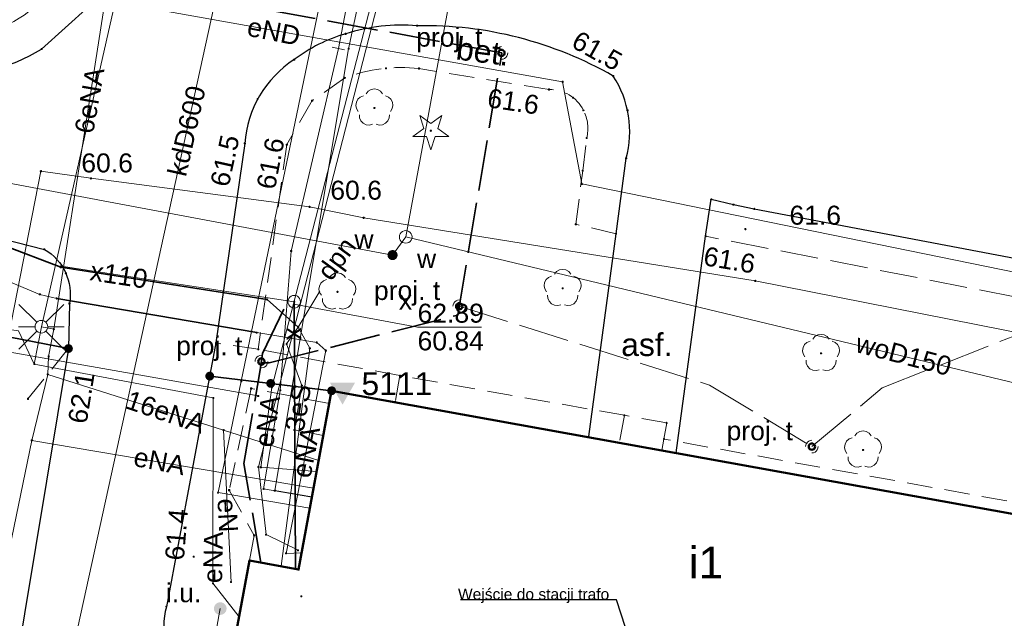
# Model space of a CAD drawing. Header units: millimetres. Extents: x 6421400 to 6424255, y 5791334 to 5793836.
# Tile 59 of 101: x 6422795 to 6422834, y 5792854 to 5792877. Entities that reach past the tile are written whole.
import ezdxf
from ezdxf import colors
from ezdxf.entities.mleader import LeaderData, LeaderLine
from ezdxf.enums import TextEntityAlignment as Align
from ezdxf.math import Vec2, Vec3

# ---------------------------------------------------------------- set-up
doc = ezdxf.new("R2010")
doc.units = ezdxf.units.MM
for name, pattern in [('PRZER2-1', [1.5, 1, -0.5]), ('PRZER3-1', [2, 1.5, -0.5]), ('PRZER4-1', [2.5, 2, -0.5])]:
    doc.linetypes.add(name, pattern=pattern)
doc.layers.get('0').update_dxf_attribs({"color": 252})
for name, color, linetype in [('_IE_adresy', 1, 'Continuous'), ('GSPWPN', 252, 'Continuous'), ('GSPWPN_O', 252, 'Continuous'), ('GUPEUI', 252, 'Continuous'), ('GUPEUI_O', 252, 'Continuous'), ('GUPTSH', 252, 'Continuous'), ('GUPTSH_O', 252, 'Continuous'), ('GUPWZA', 252, 'Continuous'), ('GUPWZA_O', 252, 'Continuous'), ('GUPZSH', 252, 'Continuous'), ('GUPZSH_O', 252, 'Continuous'), ('xref', 252, 'Continuous')]:
    doc.layers.add(name, color=color, linetype=linetype)
for name, color, linetype, lineweight in [('GESBZO', 7, 'Continuous', 35), ('GESBZO_O', 252, 'Continuous', 35), ('GSLKOC', 252, 'Continuous', 18), ('GSLKOG', 252, 'Continuous', 25), ('GSLKOU', 252, 'Continuous', 18), ('GSLKRW', 252, 'Continuous', 25), ('GSPPRB', 252, 'Continuous', 18), ('GSPRDI', 252, 'Continuous', 18), ('GSPRDL', 252, 'Continuous', 18), ('GSPWS3', 252, 'Continuous', 13), ('GSPWS3_O', 252, 'Continuous', 13), ('GTGTXT_O', 252, 'Continuous', 18), ('GULENN', 252, 'Continuous', 18), ('GULENN_O', 252, 'Continuous', 18), ('GULEOR', 252, 'Continuous', 25), ('GULESN', 252, 'Continuous', 18), ('GULESN_O', 252, 'Continuous', 18), ('GULEWN', 252, 'Continuous', 18), ('GULKDP', 252, 'Continuous', 18), ('GULKDP_O', 252, 'Continuous', 18), ('GULTPR', 252, 'Continuous', 18), ('GULWOP', 252, 'Continuous', 18), ('GULWOP_O', 252, 'Continuous', 18), ('GULZOR', 252, 'Continuous', 25), ('GULZPR', 252, 'Continuous', 18), ('GULZPR_O', 252, 'Continuous', 18), ('GUPENP_O', 252, 'Continuous', 18), ('GUPEZC', 252, 'Continuous', 13), ('GUPISL', 252, 'Continuous', 18), ('GUPWSD', 252, 'Continuous', 18), ('GUPWSD_O', 252, 'Continuous', 18), ('GUPZSD', 252, 'Continuous', 18), ('GUPZSD_O', 252, 'Continuous', 18), ('GZLTOK', 252, 'Continuous', 25), ('GZLTPR', 252, 'Continuous', 18), ('GZPTSD', 252, 'Continuous', 18), ('GZPTSD_O', 252, 'Continuous', 18), ('GZPTSZ', 252, 'Continuous', 18), ('GZPTSZ_O', 252, 'Continuous', 18)]:
    doc.layers.add(name, color=color, linetype=linetype, lineweight=lineweight)
doc.styles.add('Arial', font='arial.ttf')
doc.styles.add('EEP_adresy', font='ARIALNI.TTF', dxfattribs={"width": 0.9, "height": 20})

# ---------------------------------------------------------------- blocks, each defined once
blk = doc.blocks.new('GSPRDL1')
blk.add_hatch(color=0).paths.add_polyline_path([(-0.045, 0), (-0.042798, -0.013906), (-0.036406, -0.02645), (-0.02645, -0.036406), (-0.013906, -0.042798), (0, -0.045), (0.013906, -0.042798), (0.02645, -0.036406), (0.036406, -0.02645), (0.042798, -0.013906), (0.045, 0), (0.042798, 0.013906), (0.036406, 0.02645), (0.02645, 0.036406), (0.013906, 0.042798), (0, 0.045), (-0.013906, 0.042798), (-0.02645, 0.036406), (-0.036406, 0.02645), (-0.042798, 0.013906)])
at = {"color": 0}
for points in [[(-0.646351, 0.068773), (-0.677512, 0.194901), (-0.663766, 0.324092), (-0.606763, 0.440839), (-0.513345, 0.531129), (-0.394725, 0.584125), (-0.265141, 0.593465)], [(-0.134326, 0.635969), (-0.024001, 0.70458), (0.103115, 0.731429), (0.231763, 0.713292), (0.346501, 0.652348), (0.433559, 0.55591), (0.482485, 0.435555)], [(0.563333, 0.324277), (0.662679, 0.240553), (0.727494, 0.127956), (0.75, 0), (0.727494, -0.127956), (0.662679, -0.240553), (0.563333, -0.324277)], [(-0.265141, -0.593465), (-0.394725, -0.584125), (-0.513345, -0.531129), (-0.606763, -0.440839), (-0.663766, -0.324092), (-0.677512, -0.194901), (-0.646351, -0.068773)], [(0.482485, -0.435555), (0.433559, -0.55591), (0.346501, -0.652348), (0.231763, -0.713292), (0.103115, -0.731429), (-0.024001, -0.70458), (-0.134326, -0.635969)]]:
    blk.add_lwpolyline(points, dxfattribs=at)
blk = doc.blocks.new('GSPRDI1')
blk.add_hatch(color=0).paths.add_polyline_path([(-0.045, 0), (-0.042798, -0.013906), (-0.036406, -0.02645), (-0.02645, -0.036406), (-0.013906, -0.042798), (0, -0.045), (0.013906, -0.042798), (0.02645, -0.036406), (0.036406, -0.02645), (0.042798, -0.013906), (0.045, 0), (0.042798, 0.013906), (0.036406, 0.02645), (0.02645, 0.036406), (0.013906, 0.042798), (0, 0.045), (-0.013906, 0.042798), (-0.02645, 0.036406), (-0.036406, 0.02645), (-0.042798, 0.013906)])
at = {"color": 0}
blk.add_lwpolyline([(0.088531, -0.272471), (-0.231778, -0.713338), (-0.231778, -0.168396), (-0.750048, 0), (-0.231778, 0.168396), (-0.231778, 0.713338), (0.088531, 0.272471), (0.606801, 0.440867), (0.286493, 0), (0.606801, -0.440867)], close=True, dxfattribs=at)
blk = doc.blocks.new('GSLKOG2')
blk.add_hatch(color=0).paths.add_polyline_path([(0, 0.175), (-0.045293, 0.169037), (-0.0875, 0.151554), (-0.123744, 0.123744), (-0.151554, 0.0875), (-0.169037, 0.045293), (-0.175, 0), (-0.169037, -0.045293), (-0.151554, -0.0875), (-0.123744, -0.123744), (-0.0875, -0.151554), (-0.045293, -0.169037), (0, -0.175), (0.045293, -0.169037), (0.0875, -0.151554), (0.123744, -0.123744), (0.151554, -0.0875), (0.169037, -0.045293), (0.175, 0), (0.169037, 0.045293), (0.151554, 0.0875), (0.123744, 0.123744), (0.0875, 0.151554), (0.045293, 0.169037)])
blk = doc.blocks.new('GSLKOG1')
blk.add_hatch(color=0).paths.add_polyline_path([(0, 0.175), (-0.045293, 0.169037), (-0.0875, 0.151554), (-0.123744, 0.123744), (-0.151554, 0.0875), (-0.169037, 0.045293), (-0.175, 0), (-0.169037, -0.045293), (-0.151554, -0.0875), (-0.123744, -0.123744), (-0.0875, -0.151554), (-0.045293, -0.169037), (0, -0.175), (0.045293, -0.169037), (0.0875, -0.151554), (0.123744, -0.123744), (0.151554, -0.0875), (0.169037, -0.045293), (0.175, 0), (0.169037, 0.045293), (0.151554, 0.0875), (0.123744, 0.123744), (0.0875, 0.151554), (0.045293, 0.169037)])
blk = doc.blocks.new('GSPWPN1')
blk.add_hatch(color=0).paths.add_polyline_path([(0, 0.045), (-0.011647, 0.043467), (-0.0225, 0.038971), (-0.03182, 0.03182), (-0.038971, 0.0225), (-0.043467, 0.011647), (-0.045, 0), (-0.043467, -0.011647), (-0.038971, -0.0225), (-0.03182, -0.03182), (-0.0225, -0.038971), (-0.011647, -0.043467), (0, -0.045), (0.011647, -0.043467), (0.0225, -0.038971), (0.03182, -0.03182), (0.038971, -0.0225), (0.043467, -0.011647), (0.045, 0), (0.043467, 0.011647), (0.038971, 0.0225), (0.03182, 0.03182), (0.0225, 0.038971), (0.011647, 0.043467)])
blk = doc.blocks.new('GUPTSH1')
blk.add_hatch(color=0).paths.add_polyline_path([(0, 0.045), (-0.011647, 0.043467), (-0.0225, 0.038971), (-0.03182, 0.03182), (-0.038971, 0.0225), (-0.043467, 0.011647), (-0.045, 0), (-0.043467, -0.011647), (-0.038971, -0.0225), (-0.03182, -0.03182), (-0.0225, -0.038971), (-0.011647, -0.043467), (0, -0.045), (0.011647, -0.043467), (0.0225, -0.038971), (0.03182, -0.03182), (0.038971, -0.0225), (0.043467, -0.011647), (0.045, 0), (0.043467, 0.011647), (0.038971, 0.0225), (0.03182, 0.03182), (0.0225, 0.038971), (0.011647, 0.043467)])
blk = doc.blocks.new('GUPZSH1')
blk.add_hatch(color=0).paths.add_polyline_path([(0, 0.045), (-0.011647, 0.043467), (-0.0225, 0.038971), (-0.03182, 0.03182), (-0.038971, 0.0225), (-0.043467, 0.011647), (-0.045, 0), (-0.043467, -0.011647), (-0.038971, -0.0225), (-0.03182, -0.03182), (-0.0225, -0.038971), (-0.011647, -0.043467), (0, -0.045), (0.011647, -0.043467), (0.0225, -0.038971), (0.03182, -0.03182), (0.038971, -0.0225), (0.043467, -0.011647), (0.045, 0), (0.043467, 0.011647), (0.038971, 0.0225), (0.03182, 0.03182), (0.0225, 0.038971), (0.011647, 0.043467)])
blk = doc.blocks.new('GUPWSD1_1')
at = {"color": 0}
blk.add_lwpolyline([(0.25, 0), (0.241481, -0.064705), (0.216506, -0.125), (0.176777, -0.176777), (0.125, -0.216506), (0.064705, -0.241481), (0, -0.25), (-0.064705, -0.241481), (-0.125, -0.216506), (-0.176777, -0.176777), (-0.216506, -0.125), (-0.241481, -0.064705), (-0.25, 0), (-0.241481, 0.064705), (-0.216506, 0.125), (-0.176777, 0.176777), (-0.125, 0.216506), (-0.064705, 0.241481), (0, 0.25), (0.064705, 0.241481), (0.125, 0.216506), (0.176777, 0.176777), (0.216506, 0.125), (0.241481, 0.064705)], close=True, dxfattribs=at)
blk = doc.blocks.new('GUPWZA1')
blk.add_hatch(color=0).paths.add_polyline_path([(0, 0.2), (-0.051764, 0.193185), (-0.1, 0.173205), (-0.141421, 0.141421), (-0.173205, 0.1), (-0.193185, 0.051764), (-0.2, 0), (-0.193185, -0.051764), (-0.173205, -0.1), (-0.141421, -0.141421), (-0.1, -0.173205), (-0.051764, -0.193185), (0, -0.2), (0.051764, -0.193185), (0.1, -0.173205), (0.141421, -0.141421), (0.173205, -0.1), (0.193185, -0.051764), (0.2, 0), (0.193185, 0.051764), (0.173205, 0.1), (0.141421, 0.141421), (0.1, 0.173205), (0.051764, 0.193185)])
blk = doc.blocks.new('GUPISL1_2')
at = {"color": 0}
for points in [[(-0.176777, 0.176777), (-0.883883, 0.883883)], [(0, 0.25), (0, 0.9)], [(0.176777, 0.176777), (0.883883, 0.883883)], [(-0.176777, -0.176777), (-0.883883, -0.883883)], [(0, -0.25), (0, -0.9)], [(0.176777, -0.176777), (0.883883, -0.883883)]]:
    blk.add_lwpolyline(points, dxfattribs=at)
blk.add_lwpolyline([(0.25, 0), (0.241481, -0.064705), (0.216506, -0.125), (0.176777, -0.176777), (0.125, -0.216506), (0.064705, -0.241481), (0, -0.25), (-0.064705, -0.241481), (-0.125, -0.216506), (-0.176777, -0.176777), (-0.216506, -0.125), (-0.241481, -0.064705), (-0.25, 0), (-0.241481, 0.064705), (-0.216506, 0.125), (-0.176777, 0.176777), (-0.125, 0.216506), (-0.064705, 0.241481), (0, 0.25), (0.064705, 0.241481), (0.125, 0.216506), (0.176777, 0.176777), (0.216506, 0.125), (0.241481, 0.064705)], close=True, dxfattribs=at)
blk = doc.blocks.new('GUPEZC1')
at = {"color": 0}
blk.add_lwpolyline([(0, 0.25), (0, -0.25)], dxfattribs=at)
blk = doc.blocks.new('GUPEUI1')
blk.add_hatch(color=0).paths.add_polyline_path([(0, 0.25), (-0.064705, 0.241481), (-0.125, 0.216506), (-0.176777, 0.176777), (-0.216506, 0.125), (-0.241481, 0.064705), (-0.25, 0), (-0.241481, -0.064705), (-0.216506, -0.125), (-0.176777, -0.176777), (-0.125, -0.216506), (-0.064705, -0.241481), (0, -0.25), (0.064705, -0.241481), (0.125, -0.216506), (0.176777, -0.176777), (0.216506, -0.125), (0.241481, -0.064705), (0.25, 0), (0.241481, 0.064705), (0.216506, 0.125), (0.176777, 0.176777), (0.125, 0.216506), (0.064705, 0.241481)])
blk = doc.blocks.new('GUPZSD1_1')
at = {"color": 0}
blk.add_lwpolyline([(0.25, 0), (0.241481, -0.064705), (0.216506, -0.125), (0.176777, -0.176777), (0.125, -0.216506), (0.064705, -0.241481), (0, -0.25), (-0.064705, -0.241481), (-0.125, -0.216506), (-0.176777, -0.176777), (-0.216506, -0.125), (-0.241481, -0.064705), (-0.25, 0), (-0.241481, 0.064705), (-0.216506, 0.125), (-0.176777, 0.176777), (-0.125, 0.216506), (-0.064705, 0.241481), (0, 0.25), (0.064705, 0.241481), (0.125, 0.216506), (0.176777, 0.176777), (0.216506, 0.125), (0.241481, 0.064705)], close=True, dxfattribs=at)
blk = doc.blocks.new('GZPTSZ1')
at = {"color": 0}
for points in [[(-0.25, 0), (-0.241481, 0.064705), (-0.216506, 0.125), (-0.176777, 0.176777), (-0.125, 0.216506), (-0.064705, 0.241481), (0, 0.25)], [(0.25, 0), (0.241481, -0.064705), (0.216506, -0.125), (0.176777, -0.176777), (0.125, -0.216506), (0.064705, -0.241481), (0, -0.25)]]:
    blk.add_lwpolyline(points, dxfattribs=at)
at = {"color": 7, "lineweight": 50, "true_color": 0xffffff}
blk.add_lwpolyline([(0, 0.125), (-0.038627, 0.118882), (-0.073473, 0.101127), (-0.101127, 0.073473), (-0.118882, 0.038627), (-0.125, 0), (-0.118882, -0.038627), (-0.101127, -0.073473), (-0.073473, -0.101127), (-0.038627, -0.118882), (0, -0.125), (0.038627, -0.118882), (0.073473, -0.101127), (0.101127, -0.073473), (0.118882, -0.038627), (0.125, 0), (0.118882, 0.038627), (0.101127, 0.073473), (0.073473, 0.101127), (0.038627, 0.118882)], close=True, dxfattribs=at)
blk = doc.blocks.new('GZPTSD1')
at = {"color": 0}
for points in [[(-0.25, 0), (-0.241481, 0.064705), (-0.216506, 0.125), (-0.176777, 0.176777), (-0.125, 0.216506), (-0.064705, 0.241481), (0, 0.25)], [(0.25, 0), (0.241481, -0.064705), (0.216506, -0.125), (0.176777, -0.176777), (0.125, -0.216506), (0.064705, -0.241481), (0, -0.25)]]:
    blk.add_lwpolyline(points, dxfattribs=at)
at = {"color": 7, "lineweight": 50, "true_color": 0xffffff}
blk.add_lwpolyline([(0, 0.125), (-0.038627, 0.118882), (-0.073473, 0.101127), (-0.101127, 0.073473), (-0.118882, 0.038627), (-0.125, 0), (-0.118882, -0.038627), (-0.101127, -0.073473), (-0.073473, -0.101127), (-0.038627, -0.118882), (0, -0.125), (0.038627, -0.118882), (0.073473, -0.101127), (0.101127, -0.073473), (0.118882, -0.038627), (0.125, 0), (0.118882, 0.038627), (0.101127, 0.073473), (0.073473, 0.101127), (0.038627, 0.118882)], close=True, dxfattribs=at)
blk = doc.blocks.new('GSPPRB0')
at = {"color": 0, "lineweight": 18}
blk.add_lwpolyline([(-0.007955, 0.0225), (0.007955, 0.0225), (0.0225, 0.007955), (0.0225, -0.007955), (0.007955, -0.0225), (-0.007955, -0.0225), (-0.0225, -0.007955), (-0.0225, 0.007955)], close=True, dxfattribs=at)
blk = doc.blocks.new('GSPWS31')
blk.add_hatch(color=0).paths.add_polyline_path([(0.291398, 0.498418), (-0.577348, -0.001564), (0.291034, -0.498631)])
blk = doc.blocks.new('G$CC51CC4AD')
at = {"layer": 'GESBZO', "linetype": 'Continuous', "lineweight": 50, "elevation": 10.26}
blk.add_lwpolyline([(6422813.864, 5792853.121), (6422826.04, 5792850.86), (6422826.02, 5792850.73), (6422835.7, 5792849), (6422835.73, 5792849.16), (6422839.18, 5792848.52), (6422840.67, 5792856.47), (6422807.14, 5792862.53), (6422805.832, 5792855.46), (6422803.9, 5792855.82), (6422803.19, 5792851.99), (6422813.35, 5792850.2)], close=True, dxfattribs=at)
at = {"layer": 'GSLKOC', "linetype": 'PRZER2-1', "lineweight": 18, "elevation": 10.18}
for points in [[(6422797.24, 5792880.97), (6422796.12, 5792878.61, -0.243697), (6422792.99, 5792876.66), (6422790.52, 5792876.77), (6422787.39, 5792877.37), (6422781.33, 5792878.49), (6422781.01, 5792877.07)], [(6422818.38, 5792868.74), (6422816.79, 5792869.11), (6422817.06, 5792871.23), (6422817.22, 5792872.52, 0.182652), (6422817.09, 5792873.62, 0.287053), (6422815.73, 5792874.44), (6422810.59, 5792875.27, 0.118921), (6422807.66, 5792874.9), (6422806.37, 5792874), (6422805.37, 5792872.26), (6422804.24, 5792864.17)]]:
    blk.add_lwpolyline(points, format="xyb", dxfattribs=at)
for points in [[(6422809.84, 5792863.13), (6422804.24, 5792864.17), (6422802.57, 5792864.42)], [(6422795.14, 5792862.21), (6422796.74, 5792864.2)], [(6422809.84, 5792863.13), (6422809.65, 5792862.08)], [(6422818.71, 5792861.56), (6422809.84, 5792863.13)], [(6422807.05, 5792862.03), (6422803.96, 5792862.62), (6422803.09, 5792858.6), (6422804.08, 5792856.81), (6422803.9, 5792855.82)], [(6422820.19, 5792860.17), (6422820.27, 5792860.62), (6422820.38, 5792861.26), (6422818.71, 5792861.56), (6422818.51, 5792860.47)], [(6422840.04, 5792850.58), (6422841.2, 5792856.85), (6422820.27, 5792860.62)]]:
    blk.add_lwpolyline(points, dxfattribs=at)
at = {"layer": 'GSLKOG', "linetype": 'Continuous', "lineweight": 35, "elevation": 10.18}
for points in [[(6422772.9, 5792868.55), (6422778.69, 5792867.49), (6422778.76, 5792867.69), (6422796.74, 5792864.2)], [(6422802.324, 5792863.109), (6422807.14, 5792862.53)]]:
    blk.add_lwpolyline(points, dxfattribs=at)
at = {"layer": 'GSLKOU', "linetype": 'PRZER3-1', "lineweight": 18, "elevation": 10.18}
blk.add_lwpolyline([(6422904.53, 5792854.35), (6422910.81, 5792852.84), (6422910.49, 5792851.59), (6422890.25, 5792855.54), (6422836.17, 5792865.85), (6422821.92, 5792868.64)], dxfattribs=at)
at = {"layer": 'GSLKRW', "linetype": 'Continuous', "lineweight": 25, "elevation": 10.18}
for points in [[(6422778.3, 5792877.55), (6422779.76, 5792877.29), (6422781.01, 5792877.07), (6422789.19, 5792875.54), (6422791.49, 5792875.11, 0.17211), (6422795.68, 5792876.04), (6422797.55, 5792877.72), (6422798.92, 5792880.33), (6422799.8, 5792885.68), (6422802.07, 5792900.44)], [(6422817.3, 5792860.72), (6422818.38, 5792868.74), (6422818.78, 5792871.72, 0.212893), (6422818.27, 5792874.97, 0.135669), (6422810.52, 5792876.96, 0.097614), (6422807.7, 5792876.64, 0.093983), (6422805.66, 5792875.62, 0.235117), (6422803.71, 5792872.31), (6422802.57, 5792864.42), (6422800.61, 5792853.99, 0.152127), (6422800.64, 5792852.48, 0.248916), (6422802.91, 5792850.47), (6422813.84, 5792848.58, 0.327079), (6422817.36, 5792849.48), (6422841.5, 5792844.8, 0.167419), (6422842.78, 5792844.98, 0.258814), (6422843.86, 5792846.59), (6422844.77, 5792851.65), (6422883.62, 5792845.02), (6422882.62, 5792839.85)], [(6422774.106, 5792872.242), (6422793.51, 5792868.69), (6422795.79, 5792868.12, -0.316358), (6422796.78, 5792865.98), (6422796.74, 5792864.2), (6422794.14, 5792848.47), (6422792.44, 5792847.47), (6422784.07, 5792842.88), (6422783.57, 5792840.38), (6422779.98, 5792841.06), (6422770.99, 5792836.6), (6422769.35, 5792836.6), (6422769.11, 5792835.84), (6422769.01, 5792835.72)]]:
    blk.add_lwpolyline(points, format="xyb", dxfattribs=at)
blk.add_lwpolyline([(6422820.75, 5792860.08), (6422821.92, 5792868.64), (6422822.14, 5792870.1), (6422823.02, 5792869.89), (6422823.84, 5792869.72), (6422888.111, 5792857.531)], dxfattribs=at)
at = {"layer": 'GULENN', "linetype": 'Continuous', "lineweight": 18, "elevation": 10.18}
for points in [[(6422806.549, 5792859.335), (6422804.342, 5792859.504), (6422804.777, 5792862.662), (6422816.436, 5792907.713), (6422818.137, 5792914.742), (6422820.612, 5792923.35), (6422716.312, 5792941.686), (6422697.793, 5792945.204), (6422686.069, 5792947.042), (6422678.053, 5792948.733)], [(6422819.553, 5792917.749), (6422818.334, 5792914.709), (6422816.63, 5792907.666), (6422804.244, 5792859.52), (6422804.549, 5792856.843), (6422805.814, 5792856.224)], [(6422778.995, 5792886.972), (6422777.556, 5792879.814), (6422775.506, 5792869.616), (6422777.82, 5792867.34), (6422794.765, 5792864.904), (6422795.39, 5792863.586)], [(6422795.924, 5792863.179), (6422795.956, 5792863.886), (6422796.161, 5792864.967), (6422798.98, 5792883.057)], [(6422795.67, 5792865.06), (6422798.581, 5792877.899), (6422816.269, 5792874.742), (6422817.032, 5792870.709), (6422845.331, 5792864.922), (6422874.885, 5792859.367), (6422912.885, 5792851.779)], [(6422805.14, 5792855.59), (6422806.28, 5792864.21), (6422805.82, 5792865.05), (6422804.59, 5792866.14), (6422796.44, 5792867.41), (6422794.16, 5792868.28), (6422774.91, 5792871.56), (6422773.573, 5792872.029)], [(6422773.521, 5792871.76), (6422775.26, 5792871.47), (6422780.92, 5792870.52), (6422783.02, 5792870.25), (6422790.44, 5792868.9), (6422791.49, 5792868.41), (6422792.94, 5792867.45), (6422795.61, 5792866.34), (6422796.28, 5792866.18), (6422804.18, 5792864.83), (6422806.55, 5792864.44), (6422806.91, 5792864.12), (6422805.34, 5792856.1), (6422805.954, 5792856.12)], [(6422795.67, 5792865.06), (6422795.39, 5792863.586), (6422802.464, 5792862.245), (6422802.45, 5792854.922), (6422803.487, 5792853.592)], [(6422795.67, 5792865.06), (6422796.161, 5792864.967)], [(6422791.401, 5792822.36), (6422792.723, 5792831.735), (6422795.917, 5792837.91), (6422797.173, 5792844.267), (6422792.113, 5792845.226), (6422795.293, 5792860.568), (6422795.924, 5792863.179)], [(6422806.631, 5792859.779), (6422802.87, 5792860.974), (6422795.924, 5792863.179)], [(6422803.166, 5792854.968), (6422802.87, 5792860.974)], [(6422806.427, 5792858.677), (6422795.293, 5792860.568)], [(6422802.74, 5792853.92), (6422802.27, 5792851.36), (6422809.23, 5792850.11), (6422813.17, 5792849.49), (6422816.55, 5792850.69), (6422817.696, 5792852.409)]]:
    blk.add_lwpolyline(points, dxfattribs=at)
at = {"layer": 'GULEOR', "linetype": 'Continuous', "lineweight": 35, "elevation": 10.18}
for points in [[(6422773.573, 5792872.029), (6422774.91, 5792871.56), (6422794.16, 5792868.28), (6422796.44, 5792867.41), (6422804.59, 5792866.14)], [(6422796.28, 5792866.18), (6422804.18, 5792864.83)]]:
    blk.add_lwpolyline(points, dxfattribs=at)
at = {"layer": 'GULESN', "linetype": 'Continuous', "lineweight": 18, "elevation": 10.18}
blk.add_lwpolyline([(6422806.68, 5792866.47), (6422805.82, 5792865.05), (6422805.36, 5792864.38), (6422805.96, 5792862.74), (6422805.67, 5792860.98), (6422806.81, 5792860.76)], dxfattribs=at)
at = {"layer": 'GULEWN', "linetype": 'Continuous', "lineweight": 18, "elevation": 10.18}
for points in [[(6422806.361, 5792858.323), (6422804.45, 5792858.647), (6422805.112, 5792862.544), (6422805.541, 5792868.053), (6422807.408, 5792876.058), (6422815.89, 5792920.408), (6422815.937, 5792920.654), (6422800.678, 5792923.649), (6422799.08, 5792924.613), (6422792.876, 5792926.248), (6422791.949, 5792962.492), (6422790.037, 5792999.141), (6422788.227, 5793011.306), (6422787.287, 5793046.301), (6422786.064, 5793065.51), (6422782.535, 5793125.623), (6422785.181, 5793125.757), (6422788.957, 5793135.85), (6422789.985, 5793135.459)], [(6422806.363, 5792858.332), (6422804.896, 5792858.582), (6422807.812, 5792876.051), (6422810.015, 5792886.333), (6422813.991, 5792905.919), (6422812.521, 5792906.339), (6422799.821, 5792908.868), (6422744.741, 5792919.426), (6422738.741, 5792920.555), (6422704.582, 5792926.944), (6422691.912, 5792929.303), (6422673.292, 5792932.702), (6422662.792, 5792934.332), (6422660.862, 5792935.241), (6422637.662, 5792939.67)], [(6422806.281, 5792857.89), (6422802.651, 5792858.506), (6422803.572, 5792862.911), (6422812.695, 5792906.784), (6422793.227, 5792910.615), (6422765.777, 5792916.154), (6422736.316, 5792921.815), (6422714.755, 5792926.203), (6422679.405, 5792933.015), (6422659.746, 5792936.691), (6422624.08, 5792942.221), (6422591.77, 5792949.174), (6422571.27, 5792953.392), (6422517.643, 5792965.752), (6422502.955, 5792969.447), (6422444.132, 5792981.346)]]:
    blk.add_lwpolyline(points, dxfattribs=at)
at = {"layer": 'GULKDP', "linetype": 'Continuous', "lineweight": 18, "elevation": 10.18}
blk.add_lwpolyline([(6422796.229, 5792849.153), (6422802.93, 5792879.75), (6422802.983, 5792880.252)], dxfattribs=at)
at = {"layer": 'GULTPR', "linetype": 'Continuous', "lineweight": 18, "elevation": 10.18}
for points in [[(6422784.061, 5792907.377), (6422778.735, 5792883.366), (6422775.855, 5792867.32), (6422804.236, 5792862.324)], [(6422795.651, 5792871.211), (6422794.491, 5792865.283), (6422793.032, 5792864.033), (6422775.114, 5792865.554)], [(6422795.651, 5792871.211), (6422797.63, 5792870.93), (6422806.27, 5792869.8), (6422808.41, 5792869.37), (6422823.88, 5792866.87), (6422879.67, 5792855.844), (6422902.424, 5792851.166), (6422907.82, 5792849.98), (6422909.755, 5792850.072), (6422910.648, 5792849.17)]]:
    blk.add_lwpolyline(points, dxfattribs=at)
at = {"layer": 'GULWOP', "linetype": 'Continuous', "lineweight": 18, "elevation": 10.18}
for points in [[(6422818.821, 5792915.937), (6422810.069, 5792868.614), (6422809.547, 5792867.894)], [(6422778.392, 5792873.742), (6422809.547, 5792867.894)], [(6422810.069, 5792868.614), (6422835.255, 5792862.572), (6422834.263, 5792857.628)]]:
    blk.add_lwpolyline(points, dxfattribs=at)
at = {"layer": 'GULZOR', "linetype": 'Continuous', "lineweight": 35, "elevation": 10.18}
blk.add_lwpolyline([(6422805.71, 5792855.482), (6422805.66, 5792866.05)], dxfattribs=at)
at = {"layer": 'GULZPR', "linetype": 'Continuous', "lineweight": 18, "elevation": 10.18}
for points in [[(6422796.449, 5792867.454), (6422805.66, 5792866.05)], [(6422805.71, 5792855.482), (6422805.66, 5792866.05)]]:
    blk.add_lwpolyline(points, dxfattribs=at)
at = {"layer": 'GUPZSH_O', "linetype": 'Continuous', "lineweight": 13, "elevation": 10.8, "flags": 128}
blk.add_lwpolyline([(6422805.646, 5792865.956), (6422810.536, 5792865.05), (6422813.056, 5792865.05)], dxfattribs=at)
at = {"layer": 'GZLTOK', "linetype": 'PRZER4-1', "lineweight": 35, "elevation": 10.18}
blk.add_lwpolyline([(6422804.344, 5792855.737), (6422803.675, 5792859.66), (6422804.321, 5792863.36), (6422804.408, 5792864.005), (6422805.255, 5792865.756), (6422804.408, 5792864.005), (6422804.352, 5792863.639), (6422804.667, 5792863.633), (6422812.124, 5792865.523), (6422813.868, 5792875.888), (6422795.793, 5792879.209), (6422797.336, 5792884.472), (6422799.639, 5792898.996), (6422800.01, 5792903.63)], dxfattribs=at)
at = {"layer": 'GZLTPR', "linetype": 'PRZER4-1', "lineweight": 18, "elevation": 10.18}
blk.add_lwpolyline([(6422812.182, 5792865.869), (6422822.073, 5792862.757), (6422826.116, 5792860.324), (6422828.893, 5792862.646), (6422834.371, 5792864.799), (6422839.605, 5792864.601), (6422843.919, 5792863.829), (6422874.432, 5792857.732), (6422906.771, 5792851.503), (6422908.118, 5792856.912)], dxfattribs=at)
at = {"layer": 'GSLKOG', "linetype": 'Continuous', "lineweight": 25}
for name, p, rotation in [('GSLKOG1', (6422796.74, 5792864.2, 10.18), 349.0152247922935), ('GSLKOG1', (6422802.324, 5792863.109, 10.18), 353.1436440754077), ('GSLKOG2', (6422804.732, 5792862.82, 10.18), 353.1436440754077), ('GSLKOG2', (6422804.732, 5792862.82, 10.18), 353.1436440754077), ('GSLKOG1', (6422807.14, 5792862.53, 10.18), 353.1436440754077)]:
    blk.add_blockref(name, p, dxfattribs=dict(at, rotation=rotation))
at = {"layer": 'GSPPRB', "linetype": 'Continuous', "lineweight": 18, "rotation": 90}
for p in [(6422810.52, 5792876.96, 10.28), (6422807.7, 5792876.64, 10.28), (6422795.68, 5792876.04, 10.28), (6422807.812, 5792876.051, 10.28), (6422805.66, 5792875.62, 10.28), (6422809.29, 5792875.28, 10.28), (6422810.59, 5792875.27, 10.28), (6422807.66, 5792874.9, 10.28), (6422816.269, 5792874.742, 10.28), (6422804.22, 5792874.06, 10.28), (6422806.37, 5792874, 10.28), (6422816.68, 5792874.12, 10.28), (6422817.09, 5792873.62, 10.28), (6422818.83, 5792873.62, 10.28), (6422817.22, 5792872.52, 10.28), (6422818.78, 5792871.72, 10.28), (6422795.651, 5792871.211, 10.28), (6422817.06, 5792871.23, 10.28), (6422797.63, 5792870.93, 10.28), (6422817.032, 5792870.709, 10.28), (6422822.14, 5792870.1, 10.28), (6422806.27, 5792869.8, 10.28), (6422823.02, 5792869.89, 10.28), (6422823.84, 5792869.72, 10.28), (6422808.41, 5792869.37, 10.28), (6422816.79, 5792869.11, 10.28), (6422818.38, 5792868.74, 10.28), (6422795.79, 5792868.12, 10.28), (6422805.541, 5792868.053, 10.28), (6422796.44, 5792867.41, 10.28), (6422796.449, 5792867.454, 10.28), (6422796.64, 5792867.17, 10.28), (6422823.88, 5792866.87, 10.28), (6422795.61, 5792866.34, 10.28), (6422796.28, 5792866.18, 10.28), (6422796.78, 5792865.98, 10.28), (6422804.59, 5792866.14, 10.28), (6422805.82, 5792865.05, 10.28), (6422796.161, 5792864.967, 10.28), (6422804.18, 5792864.83, 10.28), (6422802.57, 5792864.42, 10.28), (6422805.36, 5792864.38, 10.28), (6422806.28, 5792864.21, 10.28), (6422806.55, 5792864.44, 10.28), (6422795.956, 5792863.886, 10.28), (6422804.24, 5792864.17, 10.28), (6422806.91, 5792864.12, 10.28), (6422795.39, 5792863.586, 10.28), (6422795.924, 5792863.179, 10.28), (6422802.324, 5792863.109, 10.28), (6422809.84, 5792863.13, 10.28), (6422803.572, 5792862.911, 10.28), (6422804.777, 5792862.662, 10.28), (6422805.96, 5792862.74, 10.28), (6422803.96, 5792862.62, 10.28), (6422804.236, 5792862.324, 10.28), (6422805.112, 5792862.544, 10.28), (6422807.14, 5792862.53, 10.28), (6422795.14, 5792862.21, 10.28), (6422802.464, 5792862.245, 10.28), (6422807.05, 5792862.03, 10.28), (6422809.65, 5792862.08, 10.28), (6422818.71, 5792861.56, 10.28), (6422820.38, 5792861.26, 10.28), (6422802.87, 5792860.974, 10.28), (6422805.67, 5792860.98, 10.28), (6422806.81, 5792860.76, 10.28), (6422817.3, 5792860.72, 10.28), (6422795.293, 5792860.568, 10.28), (6422818.51, 5792860.47, 10.28), (6422820.27, 5792860.62, 10.28), (6422820.19, 5792860.17, 10.28), (6422820.75, 5792860.08, 10.28), (6422804.244, 5792859.52, 10.28), (6422804.342, 5792859.504, 10.28), (6422802.651, 5792858.506, 10.28), (6422803.09, 5792858.6, 10.28), (6422804.45, 5792858.647, 10.28), (6422804.896, 5792858.582, 10.28), (6422804.549, 5792856.843, 10.28), (6422804.08, 5792856.81, 10.28), (6422805.34, 5792856.1, 10.28), (6422805.814, 5792856.224, 10.28), (6422803.9, 5792855.82, 10.28), (6422805.14, 5792855.59, 10.28), (6422805.832, 5792855.46, 10.28), (6422802.45, 5792854.922, 10.28), (6422803.166, 5792854.968, 10.28), (6422805.94, 5792854.4, 10.28), (6422800.61, 5792853.99, 10.28)]:
    blk.add_blockref('GSPPRB0', p, dxfattribs=at)
at = {"layer": 'GSPRDI', "linetype": 'Continuous', "lineweight": 18, "rotation": 90}
blk.add_blockref('GSPRDI1', (6422811.06, 5792872.81, 10.12), dxfattribs=at)
at = {"layer": 'GSPRDL', "linetype": 'Continuous', "lineweight": 18, "rotation": 90}
for p in [(6422808.83, 5792873.71, 10.12), (6422807.37, 5792866.44, 10.12), (6422816.27, 5792866.58, 10.12), (6422826.48, 5792864.01, 10.12), (6422828.14, 5792860.19, 10.12)]:
    blk.add_blockref('GSPRDL1', p, dxfattribs=at)
at = {"layer": 'GSPWPN', "linetype": 'Continuous', "lineweight": 5, "rotation": 90}
for p in [(6422818.27, 5792874.97, 10.2), (6422815.73, 5792874.44, 10.2), (6422803.71, 5792872.31, 10.2), (6422805.37, 5792872.26, 10.2), (6422823.49, 5792868.92, 10.2), (6422821.92, 5792868.64, 10.2), (6422796.74, 5792864.2, 10.2), (6422801.69, 5792855.97, 10.2)]:
    blk.add_blockref('GSPWPN1', p, dxfattribs=at)
at = {"layer": 'GSPWS3', "linetype": 'Continuous', "lineweight": 13, "rotation": 90}
blk.add_blockref('GSPWS31', (6422807.57, 5792862.56, 10.36), dxfattribs=at)
at = {"layer": 'GUPEUI', "linetype": 'Continuous', "lineweight": 5, "rotation": 90}
blk.add_blockref('GUPEUI1', (6422802.74, 5792853.92, 10.24), dxfattribs=at)
at = {"layer": 'GUPEZC', "linetype": 'Continuous', "lineweight": 13, "rotation": 77.62966937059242}
blk.add_blockref('GUPEZC1', (6422807.408, 5792876.058, 10.24), dxfattribs=at)
at = {"layer": 'GUPISL', "linetype": 'Continuous', "lineweight": 18, "rotation": 90}
blk.add_blockref('GUPISL1_2', (6422795.67, 5792865.06, 10.24), dxfattribs=at)
at = {"layer": 'GUPTSH', "linetype": 'Continuous', "lineweight": 5, "rotation": 90}
for p in [(6422797.63, 5792870.925, 10.24), (6422806.269, 5792869.801, 10.24), (6422808.405, 5792869.367, 10.24), (6422823.878, 5792866.873, 10.24)]:
    blk.add_blockref('GUPTSH1', p, dxfattribs=at)
at = {"layer": 'GUPWSD', "linetype": 'Continuous', "lineweight": 18, "rotation": 90}
blk.add_blockref('GUPWSD1_1', (6422810.069, 5792868.614, 10.24), dxfattribs=at)
at = {"layer": 'GUPWZA', "linetype": 'Continuous', "lineweight": 5, "rotation": 348.6122211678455}
blk.add_blockref('GUPWZA1', (6422809.547, 5792867.894, 10.24), dxfattribs=at)
at = {"layer": 'GUPZSD', "linetype": 'Continuous', "lineweight": 18, "rotation": 90}
blk.add_blockref('GUPZSD1_1', (6422805.66, 5792866.05, 10.24), dxfattribs=at)
at = {"layer": 'GUPZSH', "linetype": 'Continuous', "lineweight": 5, "rotation": 90}
blk.add_blockref('GUPZSH1', (6422805.66, 5792866.05, 10.24), dxfattribs=at)
at = {"layer": 'GZPTSD', "linetype": 'Continuous', "lineweight": 18}
blk.add_blockref('GZPTSD1', (6422826.116, 5792860.324, 10.24), dxfattribs=at)
at = {"layer": 'GZPTSZ', "linetype": 'Continuous', "lineweight": 18}
for p in [(6422813.851, 5792875.884, 10.24), (6422812.182, 5792865.869, 10.24), (6422804.366, 5792863.686, 10.24)]:
    blk.add_blockref('GZPTSZ1', p, dxfattribs=at)
at = {"layer": 'GESBZO_O', "linetype": 'Continuous', "lineweight": 0, "style": 'Arial'}
blk.add_text('i1', height=1.25, rotation=360, dxfattribs=at).set_placement((6422821.93, 5792855.115, 10.8), align=Align.CENTER)
at = {"layer": 'GSPWPN_O', "linetype": 'Continuous', "lineweight": 0, "style": 'Arial'}
for s, rotation, p in [('61.5', 330.6688, (6422818.34, 5792875.147, 10.8)), ('61.6', 351.5675, (6422815.272, 5792873.448, 10.8)), ('61.5', 77.5762, (6422803.504, 5792872.541, 10.8)), ('61.6', 79.2517, (6422805.28, 5792872.452, 10.8)), ('62.1', 80.8881, (6422797.779, 5792863.206, 10.8))]:
    blk.add_text(s, height=0.75, rotation=rotation, dxfattribs=at).set_placement(p, align=Align.RIGHT)
for s, rotation, p in [('61.6', 360, (6422825.23, 5792869.097, 10.8)), ('61.6', 350.379, (6422821.794, 5792867.502, 10.8)), ('61.4', 85.4064, (6422801.299, 5792855.8, 10.8))]:
    blk.add_text(s, height=0.75, rotation=rotation, dxfattribs=at).set_placement(p)
at = {"layer": 'GSPWS3_O', "linetype": 'Continuous', "lineweight": 0, "style": 'Arial'}
blk.add_text('5111', height=0.9, rotation=360, dxfattribs=at).set_placement((6422808.32, 5792862.36, 10.8))
at = {"layer": 'GTGTXT_O', "linetype": 'Continuous', "lineweight": 0, "style": 'Arial'}
for s, rotation, p in [('bet.', 352.7053, (6422812.017, 5792875.637, 10.8)), ('asf.', 360, (6422818.583, 5792863.903, 10.8))]:
    blk.add_text(s, height=0.9, rotation=rotation, dxfattribs=at).set_placement(p)
at = {"layer": 'GULENN_O', "linetype": 'Continuous', "lineweight": 0, "style": 'Arial'}
for s, rotation, p in [('eND', 348.8279, (6422804.784, 5792876.371, 10.8)), ('6eNA', 80.0888, (6422797.94, 5792873.947, 10.8)), ('16eNA', 341.3294, (6422800.466, 5792861.34, 10.8)), ('eNA', 82.1574, (6422804.964, 5792861.271, 10.8)), ('eNA', 78.9238, (6422806.493, 5792860.038, 10.8)), ('eNA', 349.306, (6422800.273, 5792859.377, 10.8)), ('eN', 272.8214, (6422802.661, 5792857.587, 10.8)), ('eNA', 88.8335, (6422802.827, 5792855.936, 10.8))]:
    blk.add_text(s, height=0.75, rotation=rotation, dxfattribs=at).set_placement(p, align=Align.CENTER)
at = {"layer": 'GULESN_O', "linetype": 'Continuous', "lineweight": 0, "style": 'Arial'}
blk.add_text('3eS', height=0.75, rotation=80.6433, dxfattribs=at).set_placement((6422806.185, 5792861.799, 10.8), align=Align.CENTER)
at = {"layer": 'GULKDP_O', "linetype": 'Continuous', "lineweight": 0, "style": 'Arial'}
blk.add_text('kdD600', height=0.75, rotation=77.4076, dxfattribs=at).set_placement((6422801.775, 5792872.722, 10.8), align=Align.CENTER)
at = {"layer": 'GULWOP_O', "linetype": 'Continuous', "lineweight": 0, "style": 'Arial'}
blk.add_text('woD150', height=0.75, rotation=345.4581, dxfattribs=at).set_placement((6422829.651, 5792863.594, 10.8), align=Align.CENTER)
at = {"layer": 'GULZPR_O', "linetype": 'Continuous', "lineweight": 0, "style": 'Arial'}
for s, rotation, p in [('x110', 351.3311, (6422798.677, 5792866.735, 10.8)), ('x', 270.271, (6422805.361, 5792864.783, 10.8))]:
    blk.add_text(s, height=0.75, rotation=rotation, dxfattribs=at).set_placement(p, align=Align.CENTER)
at = {"layer": 'GUPENP_O', "linetype": 'Continuous', "lineweight": 0, "style": 'Arial'}
blk.add_text('dpn', height=0.75, rotation=53.63, dxfattribs=at).set_placement((6422808.153, 5792868.235, 10.8), align=Align.RIGHT)
at = {"layer": 'GUPEUI_O', "linetype": 'Continuous', "lineweight": 0, "style": 'Arial'}
blk.add_text('i.u.', height=0.75, rotation=360, dxfattribs=at).set_placement((6422801.99, 5792854.17, 10.8), align=Align.RIGHT)
at = {"layer": 'GUPTSH_O', "linetype": 'Continuous', "lineweight": 0, "style": 'Arial'}
for p in [(6422797.249, 5792871.163, 10.8), (6422807.088, 5792870.085, 10.8)]:
    blk.add_text('60.6', height=0.75, rotation=360, dxfattribs=at).set_placement(p)
at = {"layer": 'GUPWSD_O', "linetype": 'Continuous', "lineweight": 0, "style": 'Arial'}
blk.add_text('w', height=0.75, rotation=360, dxfattribs=at).set_placement((6422811.27, 5792867.38, 10.8), align=Align.RIGHT)
at = {"layer": 'GUPWZA_O', "linetype": 'Continuous', "lineweight": 0, "style": 'Arial'}
blk.add_text('w', height=0.75, rotation=360, dxfattribs=at).set_placement((6422808.797, 5792868.144, 10.8), align=Align.RIGHT)
at = {"layer": 'GUPZSD_O', "linetype": 'Continuous', "lineweight": 0, "style": 'Arial'}
blk.add_text('x', height=0.75, rotation=360, dxfattribs=at).set_placement((6422810.321, 5792865.742, 10.8), align=Align.RIGHT)
at = {"layer": 'GUPZSH_O', "linetype": 'Continuous', "lineweight": 0, "style": 'Arial'}
for s, p in [('62.89', (6422810.536, 5792865.222, 10.8)), ('60.84', (6422810.536, 5792864.127, 10.8))]:
    blk.add_text(s, height=0.75, rotation=360, dxfattribs=at).set_placement(p)
at = {"layer": 'GZPTSD_O', "linetype": 'Continuous', "lineweight": 0, "style": 'Arial'}
blk.add_text('proj. t', height=0.75, rotation=360, dxfattribs=at).set_placement((6422825.366, 5792860.574, 10.8), align=Align.RIGHT)
at = {"layer": 'GZPTSZ_O', "linetype": 'Continuous', "lineweight": 0, "style": 'Arial'}
for p in [(6422813.101, 5792876.134, 10.8), (6422811.432, 5792866.119, 10.8), (6422803.616, 5792863.936, 10.8)]:
    blk.add_text('proj. t', height=0.75, rotation=360, dxfattribs=at).set_placement(p, align=Align.RIGHT)

msp = doc.modelspace()

# ---------------------------------------------------------------- block references
at = {"layer": 'xref'}
msp.add_blockref('G$CC51CC4AD', (0, 0), dxfattribs=at)

# ---------------------------------------------------------------- leaders
at = {"layer": '_IE_adresy', "color": 1}
ml = msp.add_multileader_mtext('Standard', dxfattribs=at)
ml.set_content('{\\W1;\\fArial|b0|i0|c238|p34;Wejście do stacji trafo }', color=1, style='EEP_adresy')
ml.set_leader_properties(color=1)
ml.build(insert=Vec2(0, 0))
ml.multileader.update_dxf_attribs({"text_left_attachment_type": 6, "text_right_attachment_type": 6, "dogleg_length": 0.05, "arrow_head_size": 0.3})
ctx = ml.context
ctx.base_point, ctx.char_height, ctx.arrow_head_size, ctx.landing_gap_size, ctx.plane_origin = Vec3(6422813.542, 5792854.261, 20.36), 0.44, 0.3, 0.04, Vec3(6422812.032, 5792839.704, 20.36)
ctx.left_attachment, ctx.right_attachment, ctx.text_align_type = 6, 6, 2
notes = []
notes.append((ctx, [(1, (1, 1, 0), (6422818.391, 5792854.261, 20.36), (-1, 0), 0.241, [(2, [(6422819.085, 5792852.183, 20.36)], 0, [])])]))
ctx.mtext.insert, ctx.mtext.width, ctx.mtext.defined_height, ctx.mtext.alignment, ctx.mtext.line_spacing_factor, ctx.mtext.flow_direction = Vec3(6422818.11, 5792854.71, 20.36), 5.82243, 54.224, 3, 0.7, 5
for ctx, leaders in notes:
    for number, flags, end, landing, length, lines in leaders:
        leader = LeaderData()
        leader.index, (leader.has_last_leader_line, leader.has_dogleg_vector, leader.attachment_direction) = number, flags
        leader.last_leader_point, leader.dogleg_vector, leader.dogleg_length = Vec3(end), Vec3(landing), length
        for number, points, colour, breaks in lines:
            line = LeaderLine()
            line.index, line.vertices, line.color, line.breaks = number, Vec3.list(points), colors.encode_raw_color(colour), breaks
            leader.lines.append(line)
        ctx.leaders.append(leader)

doc.saveas('drawing.dxf')
